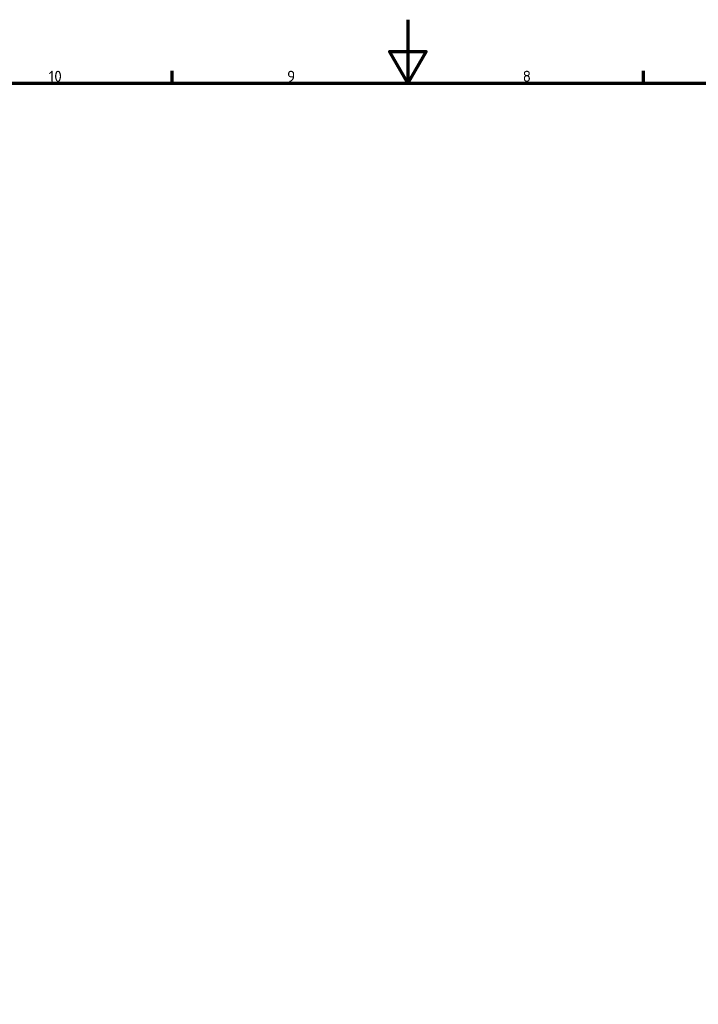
# Model space of a CAD drawing. Header units: millimetres. Extents: x 0 to 2239, y -60 to 841.
# Tile 61 of 151: x 472 to 686, y 530 to 841. Entities that reach past the tile are written whole.
import ezdxf

# ---------------------------------------------------------------- set-up
doc = ezdxf.new("R2010")
doc.units = ezdxf.units.MM
doc.layers.get('0').update_dxf_attribs({"lineweight": 25})
doc.layers.add('Rahmen (ISO)', color=7, linetype='Continuous', lineweight=70)
doc.styles.add('Notiztext (DIN)', font='isocpeur.ttf')

# ---------------------------------------------------------------- blocks, each defined once
blk = doc.blocks.new('Ränder Vorgaberahmen')
at = {"layer": 'Rahmen (ISO)'}
for p, q in [((520.19, 821), (520.19, 824.9)), ((668.81, 821), (668.81, 824.9))]:
    blk.add_line(p, q, dxfattribs=at)
at = {"layer": 'Rahmen (ISO)', "flags": 128}
for points in [[(594.5, 841), (594.5, 821), (588.73, 831), (600.27, 831), (594.5, 821)], [(20, 20), (20, 821), (1169, 821), (1169, 20), (20, 20)]]:
    blk.add_lwpolyline(points, dxfattribs=at)
at = {"layer": 'Rahmen (ISO)', "char_height": 3.5, "attachment_point": 7, "style": 'Notiztext (DIN)'}
for s, insert in [('10', (481.23, 821.4)), ('9', (556.42, 821.4)), ('8', (630.73, 821.4))]:
    blk.add_mtext(s, dxfattribs=dict(at, insert=insert))

msp = doc.modelspace()

# ---------------------------------------------------------------- block references
msp.add_blockref('Ränder Vorgaberahmen', (0, 0))

doc.saveas('drawing.dxf')
